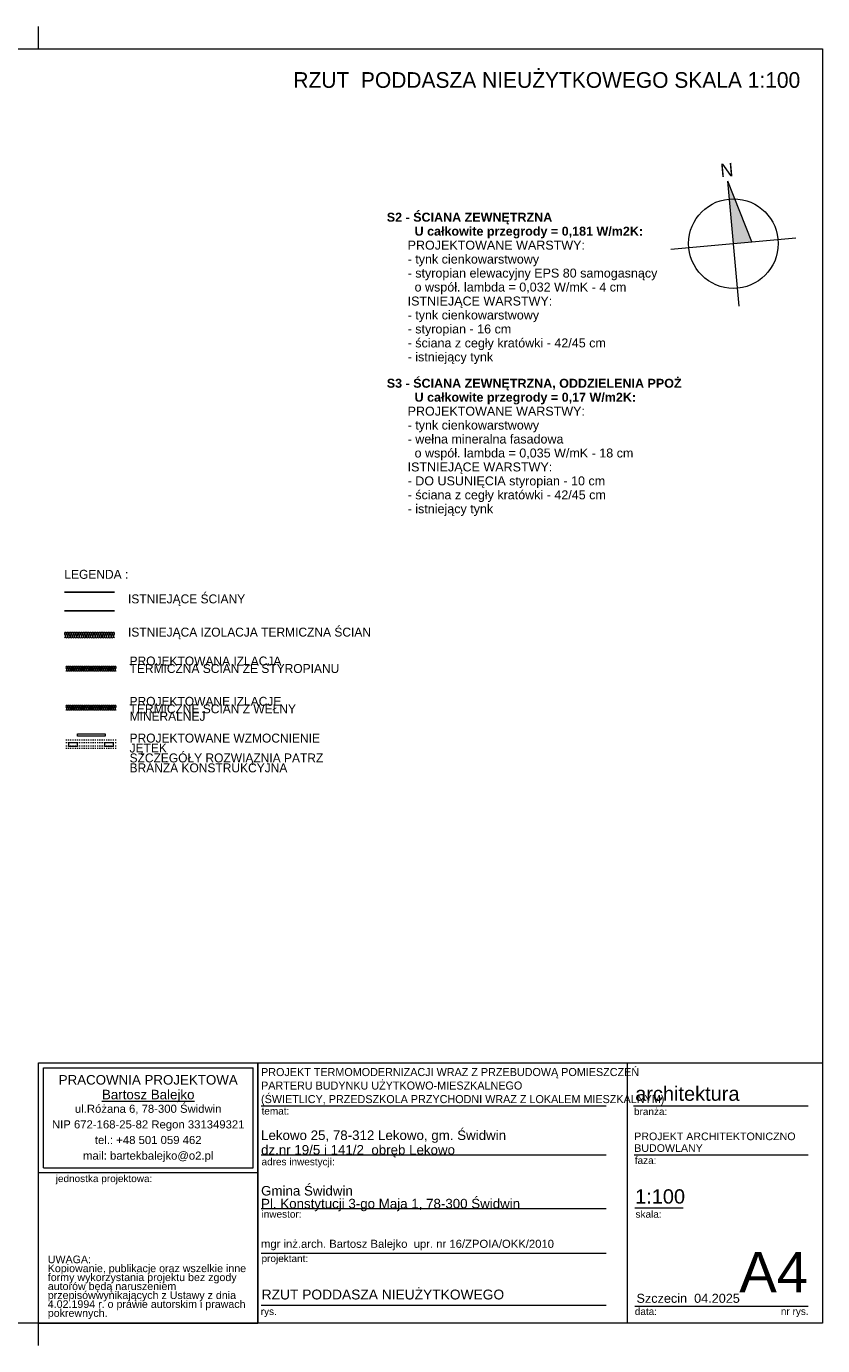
# Model space of a CAD drawing. Extents: x -613240 to -325500, y -25863 to 152403.
# Tile 254 of 254: x -412662 to -394890, y 122953 to 152403. Entities that reach past the tile are written whole.
import ezdxf

# ---------------------------------------------------------------- set-up
doc = ezdxf.new("R2010")
doc.units = 0
doc.header["$MEASUREMENT"] = 0
doc.linetypes.add('Hidden Line', pattern=[50, 25, -25])
for name, color, linetype, lineweight in [('Arch konstrukcja dachu_Nr_Pióra__46', 5, 'Continuous', 13), ('Arch opisy_Nr_Pióra__21', 7, 'Continuous', 9), ('Arch opisy_Nr_Pióra__5', 7, 'Continuous', 13), ('ARCH TABELA_Nr_Pióra__1', 7, 'Continuous', 25), ('ARCH TABELA_Nr_Pióra__21', 7, 'Continuous', 9), ('ARCH TABELA_Nr_Pióra__7', 7, 'Continuous', 13), ('Arch tabelki_Nr_Pióra__21', 7, 'Continuous', 9), ('arch wypelnienia_Nr_Pióra__21', 7, 'Continuous', 9), ('INWENT OPISY_Nr_Pióra__21', 7, 'Continuous', 9), ('INWENT.ŚCIANY_Nr_Pióra__1', 7, 'Continuous', 25)]:
    doc.layers.add(name, color=color, linetype=linetype, lineweight=lineweight)
doc.layers.add('Arch ocieplenie', color=7, linetype='Continuous')
doc.layers.add('Inwent Izolacje', color=7, linetype='Continuous')
for name, color, linetype, lineweight, true_color in [('Arch ocieplenie_Nr_Pióra__44', 7, 'Continuous', 13, 0x029e21), ('Arch ocieplenie_Nr_Pióra__9', 7, 'Continuous', 13, 0x3dad99), ('Arch wykończenie_Nr_Pióra__3', 7, 'Continuous', 18, 0xff6600), ('Inwent Izolacje_Nr_Pióra__2', 7, 'Continuous', 13, 0x7f7f7f), ('INWENT KONST. DREWNIANA_Nr_Pióra__2', 7, 'Continuous', 13, 0x7f7f7f), ('INWENT.ŚCIANY_Nr_Pióra__2', 7, 'Continuous', 13, 0x7f7f7f)]:
    doc.layers.add(name, color=color, linetype=linetype, lineweight=lineweight, true_color=true_color)
doc.styles.add('GENERATED_STYLE_10', font='arial.ttf')
doc.styles.add('GENERATED_STYLE_5', font='txt')
doc.styles.add('GENERATED_STYLE_6', font='txt')
doc.styles.add('GENERATED_STYLE_7', font='arial.ttf')
doc.styles.add('GENERATED_STYLE_8', font='arial.ttf')
doc.styles.add('GENERATED_STYLE_9', font='arial.ttf')

# ---------------------------------------------------------------- blocks, each defined once
blk = doc.blocks.new('Izolacja cieplna 14_243', base_point=(-411779, 137145))
at = {"layer": 'Arch ocieplenie_Nr_Pióra__44', "linetype": 'Continuous'}
for p, q in [((-411778, 137215), (-411760, 137175)), ((-411756, 137175), (-411738, 137215)), ((-411735, 137215), (-411717, 137175)), ((-411713, 137175), (-411695, 137215)), ((-411692, 137215), (-411674, 137175)), ((-411670, 137175), (-411652, 137215)), ((-411648, 137215), (-411631, 137175)), ((-411627, 137175), (-411609, 137215)), ((-411605, 137215), (-411587, 137175)), ((-411584, 137175), (-411566, 137215)), ((-411562, 137215), (-411544, 137175)), ((-411541, 137175), (-411523, 137215)), ((-411519, 137215), (-411501, 137175)), ((-411498, 137175), (-411480, 137215)), ((-411476, 137215), (-411458, 137175)), ((-411455, 137175), (-411437, 137215)), ((-411433, 137215), (-411415, 137175)), ((-411412, 137175), (-411394, 137215)), ((-411390, 137215), (-411372, 137175)), ((-411368, 137175), (-411351, 137215)), ((-411347, 137215), (-411329, 137175)), ((-411325, 137175), (-411307, 137215)), ((-411304, 137215), (-411286, 137175)), ((-411282, 137175), (-411264, 137215)), ((-411261, 137215), (-411243, 137175)), ((-411239, 137175), (-411221, 137215)), ((-411218, 137215), (-411200, 137175)), ((-411196, 137175), (-411178, 137215)), ((-411175, 137215), (-411157, 137175)), ((-411153, 137175), (-411135, 137215)), ((-411132, 137215), (-411114, 137175)), ((-411110, 137175), (-411092, 137215)), ((-411088, 137215), (-411071, 137175)), ((-411067, 137175), (-411049, 137215)), ((-411045, 137215), (-411027, 137175)), ((-411024, 137175), (-411006, 137215)), ((-411002, 137215), (-410984, 137175)), ((-410981, 137175), (-410963, 137215)), ((-410959, 137215), (-410941, 137175)), ((-410938, 137175), (-410920, 137215)), ((-410916, 137215), (-410898, 137175)), ((-410895, 137175), (-410877, 137215)), ((-410873, 137215), (-410855, 137175)), ((-410852, 137175), (-410834, 137215)), ((-410830, 137215), (-410812, 137175)), ((-410808, 137175), (-410791, 137215)), ((-410787, 137215), (-410769, 137175)), ((-410765, 137175), (-410747, 137215)), ((-410744, 137215), (-410726, 137175)), ((-410722, 137175), (-410704, 137215)), ((-410701, 137215), (-410683, 137175)), ((-410679, 137175), (-410661, 137215))]:
    blk.add_line(p, q, dxfattribs=at)
for centre, start_param, end_param in [((-411758, 137224), 5.870392, 9.837571), ((-411715, 137224), 5.870392, 9.837571), ((-411672, 137224), 5.870392, 9.837571), ((-411629, 137224), 5.870392, 9.837571), ((-411586, 137224), 5.870392, 9.837571), ((-411543, 137224), 5.870392, 9.837571), ((-411499, 137224), 5.870392, 9.837571), ((-411456, 137224), 5.870392, 9.837571), ((-411413, 137224), 5.870392, 9.837571), ((-411370, 137224), 5.870392, 9.837571), ((-411327, 137224), 5.870392, 9.837571), ((-411284, 137224), 5.870392, 9.837571), ((-411241, 137224), 5.870392, 9.837571), ((-411198, 137224), 5.870392, 9.837571), ((-411155, 137224), 5.870392, 9.837571), ((-411112, 137224), 5.870392, 9.837571), ((-411069, 137224), 5.870392, 9.837571), ((-411026, 137224), 5.870392, 9.837571), ((-410983, 137224), 5.870392, 9.837571), ((-410939, 137224), 5.870392, 9.837571), ((-410896, 137224), 5.870392, 9.837571), ((-410853, 137224), 5.870392, 9.837571), ((-410810, 137224), 5.870392, 9.837571), ((-410767, 137224), 5.870392, 9.837571), ((-410724, 137224), 5.870392, 9.837571), ((-410681, 137224), 5.870392, 9.837571), ((-411779, 137166), 4.712389, 6.695979), ((-411736, 137166), 2.7288, 6.695979), ((-411693, 137166), 2.7288, 6.695979), ((-411650, 137166), 2.7288, 6.695979), ((-411607, 137166), 2.7288, 6.695979), ((-411564, 137166), 2.7288, 6.695979), ((-411521, 137166), 2.7288, 6.695979), ((-411478, 137166), 2.7288, 6.695979), ((-411435, 137166), 2.7288, 6.695979), ((-411392, 137166), 2.7288, 6.695979), ((-411349, 137166), 2.7288, 6.695979), ((-411306, 137166), 2.7288, 6.695979), ((-411263, 137166), 2.7288, 6.695979), ((-411219, 137166), 2.7288, 6.695979), ((-411176, 137166), 2.7288, 6.695979), ((-411133, 137166), 2.7288, 6.695979), ((-411090, 137166), 2.7288, 6.695979), ((-411047, 137166), 2.7288, 6.695979), ((-411004, 137166), 2.7288, 6.695979), ((-410961, 137166), 2.7288, 6.695979), ((-410918, 137166), 2.7288, 6.695979), ((-410875, 137166), 2.7288, 6.695979), ((-410832, 137166), 2.7288, 6.695979), ((-410789, 137166), 2.7288, 6.695979), ((-410746, 137166), 2.7288, 6.695979), ((-410703, 137166), 2.7288, 6.695979), ((-410659, 137166), 2.7288, 4.712389)]:
    blk.add_ellipse(centre, major_axis=(21.5, 0), ratio=0.987434, start_param=start_param, end_param=end_param, dxfattribs=at)
blk = doc.blocks.new('Izolacja cieplna 14_244', base_point=(-411779, 138015))
at = {"layer": 'Arch ocieplenie_Nr_Pióra__9', "linetype": 'Continuous'}
for p, q in [((-411778, 138085), (-411760, 138045)), ((-411756, 138045), (-411738, 138085)), ((-411735, 138085), (-411717, 138045)), ((-411713, 138045), (-411695, 138085)), ((-411692, 138085), (-411674, 138045)), ((-411670, 138045), (-411652, 138085)), ((-411648, 138085), (-411631, 138045)), ((-411627, 138045), (-411609, 138085)), ((-411605, 138085), (-411587, 138045)), ((-411584, 138045), (-411566, 138085)), ((-411562, 138085), (-411544, 138045)), ((-411541, 138045), (-411523, 138085)), ((-411519, 138085), (-411501, 138045)), ((-411498, 138045), (-411480, 138085)), ((-411476, 138085), (-411458, 138045)), ((-411455, 138045), (-411437, 138085)), ((-411433, 138085), (-411415, 138045)), ((-411412, 138045), (-411394, 138085)), ((-411390, 138085), (-411372, 138045)), ((-411368, 138045), (-411351, 138085)), ((-411347, 138085), (-411329, 138045)), ((-411325, 138045), (-411307, 138085)), ((-411304, 138085), (-411286, 138045)), ((-411282, 138045), (-411264, 138085)), ((-411261, 138085), (-411243, 138045)), ((-411239, 138045), (-411221, 138085)), ((-411218, 138085), (-411200, 138045)), ((-411196, 138045), (-411178, 138085)), ((-411175, 138085), (-411157, 138045)), ((-411153, 138045), (-411135, 138085)), ((-411132, 138085), (-411114, 138045)), ((-411110, 138045), (-411092, 138085)), ((-411088, 138085), (-411071, 138045)), ((-411067, 138045), (-411049, 138085)), ((-411045, 138085), (-411027, 138045)), ((-411024, 138045), (-411006, 138085)), ((-411002, 138085), (-410984, 138045)), ((-410981, 138045), (-410963, 138085)), ((-410959, 138085), (-410941, 138045)), ((-410938, 138045), (-410920, 138085)), ((-410916, 138085), (-410898, 138045)), ((-410895, 138045), (-410877, 138085)), ((-410873, 138085), (-410855, 138045)), ((-410852, 138045), (-410834, 138085)), ((-410830, 138085), (-410812, 138045)), ((-410808, 138045), (-410791, 138085)), ((-410787, 138085), (-410769, 138045)), ((-410765, 138045), (-410747, 138085)), ((-410744, 138085), (-410726, 138045)), ((-410722, 138045), (-410704, 138085)), ((-410701, 138085), (-410683, 138045)), ((-410679, 138045), (-410661, 138085))]:
    blk.add_line(p, q, dxfattribs=at)
for centre, start_param, end_param in [((-411758, 138094), 5.870392, 9.837571), ((-411779, 138036), 4.712389, 6.695979), ((-411736, 138036), 2.7288, 6.695979), ((-411715, 138094), 5.870392, 9.837571), ((-411693, 138036), 2.7288, 6.695979), ((-411672, 138094), 5.870392, 9.837571), ((-411650, 138036), 2.7288, 6.695979), ((-411629, 138094), 5.870392, 9.837571), ((-411607, 138036), 2.7288, 6.695979), ((-411586, 138094), 5.870392, 9.837571), ((-411564, 138036), 2.7288, 6.695979), ((-411543, 138094), 5.870392, 9.837571), ((-411521, 138036), 2.7288, 6.695979), ((-411499, 138094), 5.870392, 9.837571), ((-411478, 138036), 2.7288, 6.695979), ((-411456, 138094), 5.870392, 9.837571), ((-411435, 138036), 2.7288, 6.695979), ((-411413, 138094), 5.870392, 9.837571), ((-411392, 138036), 2.7288, 6.695979), ((-411370, 138094), 5.870392, 9.837571), ((-411349, 138036), 2.7288, 6.695979), ((-411327, 138094), 5.870392, 9.837571), ((-411306, 138036), 2.7288, 6.695979), ((-411284, 138094), 5.870392, 9.837571), ((-411263, 138036), 2.7288, 6.695979), ((-411241, 138094), 5.870392, 9.837571), ((-411219, 138036), 2.7288, 6.695979), ((-411198, 138094), 5.870392, 9.837571), ((-411176, 138036), 2.7288, 6.695979), ((-411155, 138094), 5.870392, 9.837571), ((-411133, 138036), 2.7288, 6.695979), ((-411112, 138094), 5.870392, 9.837571), ((-411090, 138036), 2.7288, 6.695979), ((-411069, 138094), 5.870392, 9.837571), ((-411047, 138036), 2.7288, 6.695979), ((-411026, 138094), 5.870392, 9.837571), ((-411004, 138036), 2.7288, 6.695979), ((-410983, 138094), 5.870392, 9.837571), ((-410961, 138036), 2.7288, 6.695979), ((-410939, 138094), 5.870392, 9.837571), ((-410918, 138036), 2.7288, 6.695979), ((-410896, 138094), 5.870392, 9.837571), ((-410875, 138036), 2.7288, 6.695979), ((-410853, 138094), 5.870392, 9.837571), ((-410832, 138036), 2.7288, 6.695979), ((-410810, 138094), 5.870392, 9.837571), ((-410789, 138036), 2.7288, 6.695979), ((-410767, 138094), 5.870392, 9.837571), ((-410746, 138036), 2.7288, 6.695979), ((-410724, 138094), 5.870392, 9.837571), ((-410703, 138036), 2.7288, 6.695979), ((-410681, 138094), 5.870392, 9.837571), ((-410659, 138036), 2.7288, 4.712389)]:
    blk.add_ellipse(centre, major_axis=(21.5, 0), ratio=0.987434, start_param=start_param, end_param=end_param, dxfattribs=at)
blk = doc.blocks.new('Izolacja cieplna 14_371', base_point=(-411814, 138755))
at = {"layer": 'Inwent Izolacje_Nr_Pióra__2', "linetype": 'Continuous'}
for p, q in [((-411812, 138839), (-411791, 138791)), ((-411787, 138791), (-411766, 138839)), ((-411761, 138839), (-411740, 138791)), ((-411736, 138791), (-411715, 138839)), ((-411711, 138839), (-411689, 138791)), ((-411685, 138791), (-411664, 138839)), ((-411660, 138839), (-411638, 138791)), ((-411634, 138791), (-411613, 138839)), ((-411609, 138839), (-411588, 138791)), ((-411583, 138791), (-411562, 138839)), ((-411558, 138839), (-411537, 138791)), ((-411532, 138791), (-411511, 138839)), ((-411507, 138839), (-411486, 138791)), ((-411481, 138791), (-411460, 138839)), ((-411456, 138839), (-411435, 138791)), ((-411431, 138791), (-411409, 138839)), ((-411405, 138839), (-411384, 138791)), ((-411380, 138791), (-411358, 138839)), ((-411354, 138839), (-411333, 138791)), ((-411329, 138791), (-411308, 138839)), ((-411303, 138839), (-411282, 138791)), ((-411278, 138791), (-411257, 138839)), ((-411252, 138839), (-411231, 138791)), ((-411227, 138791), (-411206, 138839)), ((-411201, 138839), (-411180, 138791)), ((-411176, 138791), (-411155, 138839)), ((-411151, 138839), (-411129, 138791)), ((-411125, 138791), (-411104, 138839)), ((-411100, 138839), (-411078, 138791)), ((-411074, 138791), (-411053, 138839)), ((-411049, 138839), (-411028, 138791)), ((-411023, 138791), (-411002, 138839)), ((-410998, 138839), (-410977, 138791)), ((-410972, 138791), (-410951, 138839)), ((-410947, 138839), (-410926, 138791)), ((-410921, 138791), (-410900, 138839)), ((-410896, 138839), (-410875, 138791)), ((-410871, 138791), (-410849, 138839)), ((-410845, 138839), (-410824, 138791)), ((-410820, 138791), (-410798, 138839)), ((-410794, 138839), (-410773, 138791)), ((-410769, 138791), (-410748, 138839)), ((-410743, 138839), (-410722, 138791)), ((-410718, 138791), (-410697, 138839))]:
    blk.add_line(p, q, dxfattribs=at)
for centre, start_param, end_param in [((-411789, 138849), 4.299595, 8.266775), ((-411814, 138780), 3.141593, 5.125182), ((-411764, 138780), 1.158004, 5.125183), ((-411738, 138849), 4.299595, 8.266775), ((-411713, 138780), 1.158004, 5.125183), ((-411687, 138849), 4.299595, 8.266775), ((-411662, 138780), 1.158004, 5.125183), ((-411636, 138849), 4.299595, 8.266775), ((-411611, 138780), 1.158004, 5.125183), ((-411585, 138849), 4.299595, 8.266775), ((-411560, 138780), 1.158004, 5.125183), ((-411534, 138849), 4.299595, 8.266775), ((-411509, 138780), 1.158004, 5.125183), ((-411484, 138849), 4.299595, 8.266775), ((-411458, 138780), 1.158004, 5.125183), ((-411433, 138849), 4.299595, 8.266775), ((-411407, 138780), 1.158004, 5.125183), ((-411382, 138849), 4.299595, 8.266775), ((-411356, 138780), 1.158004, 5.125183), ((-411331, 138849), 4.299595, 8.266775), ((-411305, 138780), 1.158004, 5.125183), ((-411280, 138849), 4.299595, 8.266775), ((-411254, 138780), 1.158004, 5.125183), ((-411229, 138849), 4.299595, 8.266775), ((-411204, 138780), 1.158004, 5.125183), ((-411178, 138849), 4.299595, 8.266775), ((-411153, 138780), 1.158004, 5.125183), ((-411127, 138849), 4.299595, 8.266775), ((-411102, 138780), 1.158004, 5.125183), ((-411076, 138849), 4.299595, 8.266775), ((-411051, 138780), 1.158004, 5.125183), ((-411025, 138849), 4.299595, 8.266775), ((-411000, 138780), 1.158004, 5.125183), ((-410974, 138849), 4.299595, 8.266775), ((-410949, 138780), 1.158004, 5.125183), ((-410924, 138849), 4.299595, 8.266775), ((-410898, 138780), 1.158004, 5.125183), ((-410873, 138849), 4.299595, 8.266775), ((-410847, 138780), 1.158004, 5.125183), ((-410822, 138849), 4.299595, 8.266775), ((-410796, 138780), 1.158004, 5.125183), ((-410771, 138849), 4.299595, 8.266775), ((-410745, 138780), 1.158004, 5.125183), ((-410720, 138849), 4.299595, 8.266775), ((-410694, 138780), 1.158004, 3.141593)]:
    blk.add_ellipse(centre, major_axis=(0, 25.5), ratio=0.997382, start_param=start_param, end_param=end_param, dxfattribs=at)

msp = doc.modelspace()

# ---------------------------------------------------------------- hatches: boundary and pattern name
at = {"layer": 'arch wypelnienia_Nr_Pióra__21', "linetype": 'Continuous'}
msp.add_hatch(color=256, dxfattribs=at).paths.add_polyline_path([(-397006.5, 148948.5), (-396472.6, 147590.9), (-396880.9, 147554.2)], flags=0)

# ---------------------------------------------------------------- linework, layer by layer
at = {"layer": 'Arch konstrukcja dachu_Nr_Pióra__46', "linetype": 'Continuous'}
for p, q in [((-411719.5, 136412.4), (-411719.5, 136337.4)), ((-411519.5, 136412.4), (-411719.5, 136412.4)), ((-411521.1, 136561.2), (-411521.1, 136606.2)), ((-411521.1, 136606.2), (-410901.1, 136606.2)), ((-410901.1, 136561.2), (-411521.1, 136561.2)), ((-411519.5, 136337.4), (-411519.5, 136412.4)), ((-410919.5, 136412.4), (-410919.5, 136337.4)), ((-410719.5, 136412.4), (-410919.5, 136412.4)), ((-410901.1, 136606.2), (-410901.1, 136561.2)), ((-410719.5, 136337.4), (-410719.5, 136412.4)), ((-411719.5, 136337.4), (-411519.5, 136337.4)), ((-410919.5, 136337.4), (-410719.5, 136337.4))]:
    msp.add_line(p, q, dxfattribs=at)
at = {"layer": 'ARCH TABELA_Nr_Pióra__21', "linetype": 'Continuous'}
for p, q in [((-412389.9, 151902.6), (-412389.9, 152402.6)), ((-412389.9, 151902.6), (-412389.9, 152402.6)), ((-435639.9, 151902.6), (-394889.9, 151902.6)), ((-394889.9, 151902.6), (-394889.9, 123452.6)), ((-396755.4, 146159.8), (-397006.5, 148948.5)), ((-396472.6, 147590.9), (-397006.5, 148948.5)), ((-398275.3, 147428.6), (-395486.6, 147679.7)), ((-412389.9, 123452.6), (-412389.9, 129263.8)), ((-412389.9, 129263.8), (-407496.3, 129263.8)), ((-412389.9, 126817), (-412389.9, 129263.8)), ((-412389.9, 129263.8), (-394889.9, 129263.8)), ((-412283.6, 126923.4), (-412283.6, 129157.4)), ((-412283.6, 129157.4), (-407602.7, 129157.4)), ((-407602.7, 126923.4), (-407602.7, 129157.4)), ((-407496.3, 129263.8), (-407496.3, 123452.6)), ((-407496.3, 126817), (-407496.3, 129263.8)), ((-399251.6, 129263.8), (-399251.6, 123452.6)), ((-394889.9, 129263.8), (-394889.9, 123452.6)), ((-407496.3, 123452.6), (-407496.3, 128863.8)), ((-407424.1, 128307.4), (-399724.3, 128307.4)), ((-399112.3, 128307.4), (-395213, 128307.4)), ((-407424.1, 127213.8), (-399724.3, 127213.8)), ((-399094.9, 127213.8), (-395213, 127213.8)), ((-412389.9, 126817), (-407496.3, 126817)), ((-412283.6, 126923.4), (-407602.7, 126923.4)), ((-407424.1, 126013.8), (-399724.3, 126013.8)), ((-399083.1, 126031.1), (-398003.4, 126031.1)), ((-407424.1, 125013.8), (-399724.3, 125013.8)), ((-407424.1, 123852.6), (-399724.3, 123852.6)), ((-399083.1, 123835), (-396801.3, 123835)), ((-396801.3, 123835), (-395213, 123835)), ((-394889.9, 123452.6), (-435639.9, 123452.6)), ((-412389.9, 122952.6), (-412389.9, 123452.6)), ((-412389.9, 123452.6), (-407496.3, 123452.6)), ((-394889.9, 123452.6), (-407496.3, 123452.6))]:
    msp.add_line(p, q, dxfattribs=at)
msp.add_circle((-396880.9, 147554.2), 1000, dxfattribs=at)
at = {"layer": 'Arch wykończenie_Nr_Pióra__3', "linetype": 'Continuous'}
for p, q in [((-411779.5, 138114.9), (-410659.5, 138114.9)), ((-411779.5, 137244.9), (-410659.5, 137244.9))]:
    msp.add_line(p, q, dxfattribs=at)
at = {"layer": 'INWENT KONST. DREWNIANA_Nr_Pióra__2', "linetype": 'Hidden Line'}
for p, q in [((-410659.5, 136467.4), (-411779.5, 136467.4)), ((-410659.5, 136412.4), (-411779.5, 136412.4)), ((-410659.5, 136337.4), (-411779.5, 136337.4)), ((-410659.5, 136282.4), (-411779.5, 136282.4))]:
    msp.add_line(p, q, dxfattribs=at)
at = {"layer": 'INWENT.ŚCIANY_Nr_Pióra__1', "linetype": 'Continuous'}
for p, q in [((-411814.5, 139774.9), (-410694.5, 139774.9)), ((-410694.5, 139354.9), (-411814.5, 139354.9))]:
    msp.add_line(p, q, dxfattribs=at)
at = {"layer": 'INWENT.ŚCIANY_Nr_Pióra__2', "linetype": 'Continuous'}
msp.add_line((-411814.5, 138874.9), (-410694.5, 138874.9), dxfattribs=at)

# ---------------------------------------------------------------- block references
at = {"layer": 'Arch ocieplenie', "color": 104, "linetype": 'Continuous', "lineweight": 13, "true_color": 0x029e21}
for name, p in [('Izolacja cieplna 14_244', (-411779.5, 138014.9)), ('Izolacja cieplna 14_243', (-411779.5, 137144.9))]:
    msp.add_blockref(name, p, dxfattribs=at)
at = {"layer": 'Inwent Izolacje', "color": 104, "linetype": 'Continuous', "lineweight": 13, "true_color": 0x029e21}
msp.add_blockref('Izolacja cieplna 14_371', (-411814.5, 138754.9), dxfattribs=at)

# ---------------------------------------------------------------- texts
at = {"layer": 'Arch opisy_Nr_Pióra__21', "linetype": 'Continuous', "insert": (-395389.9, 151380.9), "char_height": 350, "attachment_point": 3, "style": 'GENERATED_STYLE_6'}
msp.add_mtext('{RZUT  PODDASZA NIEUŻYTKOWEGO SKALA 1:100}', dxfattribs=at)
at = {"layer": 'Arch opisy_Nr_Pióra__5', "linetype": 'Continuous', "char_height": 200, "width": 9728.552, "attachment_point": 1, "style": 'GENERATED_STYLE_10'}
for s, insert, line_spacing_factor in [('\\A1;{\\fArial|b1|i0|c0|p38;S2 - ŚCIANA ZEWNĘTRZNA\\P        U całkowite przegrody = 0,181 W/m2K:\\P\\fArial|b0|i0|c0|p38;      PROJEKTOWANE WARSTWY:\\P      - tynk cienkowarstwowy\\P      - styropian elewacyjny EPS 80 samogasnący \\P        o współ. lambda = 0,032 W/mK - 4 cm  \\P      ISTNIEJĄCE WARSTWY:\\P      - tynk cienkowarstwowy\\P      - styropian - 16 cm \\P      - ściana z cegły kratówki - 42/45 cm\\P      - istniejący tynk}', (-404618.5, 148243), 0.935504), ('\\A1;{\\fArial|b1|i0|c0|p38;S3 - ŚCIANA ZEWNĘTRZNA, ODDZIELENIA PPOŻ\\P        U całkowite przegrody = 0,17 W/m2K:\\P\\fArial|b0|i0|c0|p38;      PROJEKTOWANE WARSTWY:\\P      - tynk cienkowarstwowy\\P      - wełna mineralna fasadowa \\P        o współ. lambda = 0,035 W/mK - 18 cm  \\P      ISTNIEJĄCE WARSTWY:\\P      - DO USUNIĘCIA styropian - 10 cm \\P      - ściana z cegły kratówki - 42/45 cm\\P      - istniejący tynk}', (-404618.5, 144535.9), 0.933892)]:
    msp.add_mtext(s, dxfattribs=dict(at, insert=insert, line_spacing_factor=line_spacing_factor))
at = {"layer": 'ARCH TABELA_Nr_Pióra__1', "linetype": 'Continuous', "insert": (-407424.1, 128312.1), "char_height": 180, "attachment_point": 7, "line_spacing_factor": 1.005757, "style": 'GENERATED_STYLE_5'}
msp.add_mtext('{\\pt22543.1;PROJEKT TERMOMODERNIZACJI WRAZ Z PRZEBUDOWĄ POMIESZCZEŃ \\P\\pt22543.1;PARTERU BUDYNKU UŻYTKOWO-MIESZKALNEGO\\P\\pt22543.1;(ŚWIETLICY, PRZEDSZKOLA PRZYCHODNI WRAZ Z LOKALEM MIESZKALNYM)}', dxfattribs=at)
at = {"layer": 'ARCH TABELA_Nr_Pióra__1', "linetype": 'Continuous', "insert": (-407410.3, 124203.1), "char_height": 220, "attachment_point": 1, "style": 'GENERATED_STYLE_9'}
msp.add_mtext('{RZUT PODDASZA NIEUŻYTKOWEGO}', dxfattribs=at)
at = {"layer": 'ARCH TABELA_Nr_Pióra__21', "linetype": 'Continuous', "insert": (-407424.1, 125952.5), "char_height": 212.766, "attachment_point": 7, "line_spacing_factor": 0.807442, "style": 'GENERATED_STYLE_7'}
msp.add_mtext('{Gmina Świdwin\\PPl. Konstytucji 3-go Maja 1, 78-300 Świdwin}', dxfattribs=at)
at = {"layer": 'ARCH TABELA_Nr_Pióra__7', "linetype": 'Continuous'}
for s, insert, char_height, attachment_point, line_spacing_factor, style in [('{PRACOWNIA PROJEKTOWA\\P\\LBartosz Balejko}', (-409943.1, 128992.5), 212.766, 2, 0.926719, 'GENERATED_STYLE_8'), ('{Lekowo 25, 78-312 Lekowo, gm. Świdwin\\Pdz.nr 19/5 i 141/2  obręb Lekowo}', (-407424.1, 127152.5), 212.766, 7, 0.918867, 'GENERATED_STYLE_7'), ('{PROJEKT ARCHITEKTONICZNO\\PBUDOWLANY}', (-399094.9, 127709.2), 170, 1, 0.923713, 'GENERATED_STYLE_7')]:
    msp.add_mtext(s, dxfattribs=dict(at, insert=insert, char_height=char_height, attachment_point=attachment_point, line_spacing_factor=line_spacing_factor, style=style))
at = {"layer": 'ARCH TABELA_Nr_Pióra__7', "linetype": 'Continuous', "style": 'GENERATED_STYLE_7'}
for s, insert, char_height, attachment_point in [('{architektura}', (-399073.7, 128737.1), 319.16, 1), ('{temat:}', (-407413.4, 128270.9), 159.58, 1), ('{branża:}', (-399100.5, 128258.7), 159.58, 1), ('{adres inwestycji:}', (-407413.4, 127137.6), 159.58, 1), ('{faza:}', (-399083.1, 127168.7), 159.58, 1), ('{jednostka projektowa:}', (-412007, 126762.4), 159.58, 1), ('{1:100}', (-399075.8, 126442.4), 319.16, 1), ('{inwestor:}', (-407413.4, 125968.7), 159.58, 1), ('{skala:}', (-399065.4, 125966.8), 159.58, 1), ('{mgr inż.arch. Bartosz Balejko  upr. nr 16/ZPOIA/OKK/2010}', (-407426.3, 125315.7), 180, 1), ('{projektant:}', (-407413.4, 124977.3), 159.58, 1), ('{A4}', (-395213, 125043.6), 900, 3), ('{Szczecin  04.2025}', (-399044.4, 124110), 202.128, 1), ('{rys.}', (-407431.3, 123795.5), 159.58, 1), ('{data:}', (-399081.7, 123795.5), 159.58, 1), ('{nr rys.}', (-395820.9, 123798.5), 159.58, 1)]:
    msp.add_mtext(s, dxfattribs=dict(at, insert=insert, char_height=char_height, attachment_point=attachment_point))
for s, insert, char_height, width, attachment_point, line_spacing_factor in [('{ul.Różana 6, 78-300 Świdwin\\PNIP 672-168-25-82 Regon 331349321\\Ptel.: +48 501 059 462\\Pmail: bartekbalejko@o2.pl}', (-409943.1, 128330.5), 180.852, 4680.851, 2, 1.156383), ('{UWAGA:\\PKopiowanie, publikacje oraz wszelkie inne formy wykorzystania projektu bez zgody autorów będą naruszeniem przepisówwynikających z Ustawy z dnia 4.02.1994 r. o prawie autorskim i prawach pokrewnych.}', (-412184.8, 124962.4), 170.2128, 4483.408, 1, 0.703415)]:
    msp.add_mtext(s, dxfattribs=dict(at, insert=insert, char_height=char_height, width=width, attachment_point=attachment_point, line_spacing_factor=line_spacing_factor))
at = {"layer": 'Arch tabelki_Nr_Pióra__21', "linetype": 'Continuous', "insert": (-397042.4, 149347.2), "char_height": 300, "attachment_point": 2, "rotation": 5.14546, "style": 'GENERATED_STYLE_5'}
msp.add_mtext('{N}', dxfattribs=at)
at = {"layer": 'INWENT OPISY_Nr_Pióra__21', "linetype": 'Continuous', "char_height": 200, "attachment_point": 1, "style": 'GENERATED_STYLE_5'}
for s, insert in [('{LEGENDA :}', (-411814.5, 140270.4)), ('{ISTNIEJĄCE ŚCIANY}', (-410394.5, 139721.8)), ('{ISTNIEJĄCA IZOLACJA TERMICZNA ŚCIAN}', (-410394.5, 138980.5))]:
    msp.add_mtext(s, dxfattribs=dict(at, insert=insert))
at = {"layer": 'INWENT OPISY_Nr_Pióra__21', "linetype": 'Continuous', "char_height": 200, "width": 4861.522, "attachment_point": 1, "style": 'GENERATED_STYLE_5'}
for s, insert, line_spacing_factor in [('{PROJEKTOWANA IZLACJA TERMICZNA ŚCIAN ZE STYROPIANU}', (-410359.5, 138335.1), 0.500942), ('{PROJEKTOWANE IZLACJE TERMICZNE ŚCIAN Z WEŁNY MINERALNEJ}', (-410359.5, 137435.1), 0.500942), ('{PROJEKTOWANE WZMOCNIENIE JĘTEK\\PSZCZEGÓŁY ROZWIĄZNIA PATRZ \\PBRANŻA KONSTRUKCYJNA}', (-410359.5, 136615.1), 0.664862)]:
    msp.add_mtext(s, dxfattribs=dict(at, insert=insert, line_spacing_factor=line_spacing_factor))

doc.saveas('drawing.dxf')
